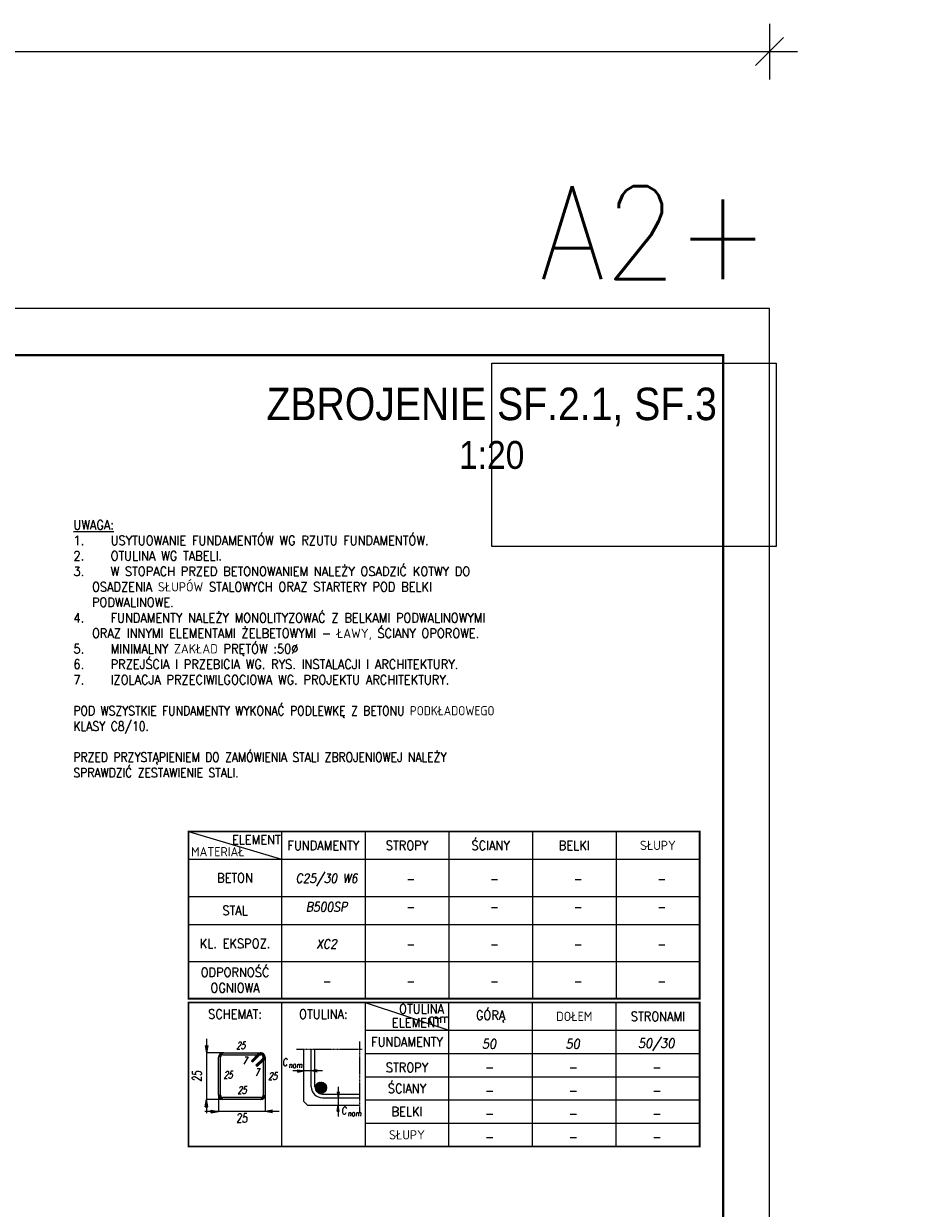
# Model space of a CAD drawing. Extents: x 270429 to 285164, y -113989 to -104075.
# Tile 14 of 14: x 281340 to 285164, y -109462 to -104362. Entities that reach past the tile are written whole.
import ezdxf
from ezdxf.enums import TextEntityAlignment as Align

# ---------------------------------------------------------------- set-up
doc = ezdxf.new("R2010")
doc.units = 0
doc.header["$LTSCALE"] = 5
doc.header["$MEASUREMENT"] = 0
doc.linetypes.add('KRESKOWA', pattern=[19.05, 12.7, -6.35])
doc.layers.add('_FORMATKA', color=8, linetype='Continuous', lineweight=15, plot=False)
for name, color, linetype, lineweight in [('_RAMKA', 7, 'Continuous', 35), ('AutoCAD_Structural_Detailing_pręt wyrzucony', 7, 'Continuous', 13), ('Opisy', 3, 'Continuous', 9), ('PS_DIM', 4, 'Continuous', 13), ('PS_TEXT', 3, 'Continuous', 13)]:
    doc.layers.add(name, color=color, linetype=linetype, lineweight=lineweight)
doc.styles.add('ARIAL', font='arial.ttf')
doc.styles.add('gil', font='GIL_____.TTF', dxfattribs={"width": 0.9})
doc.styles.add('r-simplex', font='simplex.shx', dxfattribs={"width": 0.9})
doc.styles.add('simplex', font='simplex.shx', dxfattribs={"width": 0.9})
doc.styles.add('SPK', font='simplex.shx', dxfattribs={"width": 0.7, "oblique": 15})
doc.styles.add('SPK Zestawienia', font='simplex.shx', dxfattribs={"width": 0.7, "oblique": 15, "height": 40})
doc.dimstyles.new('1_10_PRZ', dxfattribs={"dimtxt": 2, "dimasz": 1, "dimexe": 2, "dimexo": 5, "dimgap": 1, "dimtad": 1, "dimdec": 0, "dimlfac": 10, "dimtxsty": 'simplex', "dimblk": 'dimznak', "dimcen": 2, "dimse1": 1, "dimse2": 1, "dimclrt": 3, "dimadec": 1, "dimazin": 0, "dimtfac": 1, "dimtdec": 0, "dimtix": 1, "dimtmove": 2, "dimatfit": 3, "dimldrblk": 'dim-grot', "dimfxl": 1, "dimarcsym": 0})

# ---------------------------------------------------------------- blocks, each defined once
blk = doc.blocks.new('Tytuł rysunku')
at = {"layer": '_FORMATKA'}
blk.add_lwpolyline([(-61.19, 0), (0, 0), (0, -39.45), (-61.19, -39.45)], close=True, dxfattribs=at)
at = {"layer": 'PS_TEXT', "style": 'ARIAL', "flags": 4}
for tag, height, p in [('TYTUŁ1', 7, (-61.19, -9.34)), ('TYTUŁ2', 6, (-61.19, -19.72)), ('SKALA', 6, (-61.19, -28.72))]:
    blk.add_attdef(tag, text='', height=height, dxfattribs=at).set_placement(p, align=Align.MIDDLE_CENTER)
blk = doc.blocks.new('tabela')
at = {"layer": 'AutoCAD_Structural_Detailing_pręt wyrzucony'}
for points in [[(6196.7, -136812.2), (6188.7, -136812.2, -0.414213), (6206.7, -136794.2), (6206.7, -136802.2, 0.414213)], [(6188.7, -136976.2), (6188.7, -136812.2), (6196.7, -136812.2), (6196.7, -136976.2)], [(6206.7, -136794.2), (6370.7, -136794.2), (6370.7, -136802.2), (6206.7, -136802.2)], [(6329.7, -136827.7), (6358, -136799.4), (6363.6, -136805.1), (6335.3, -136833.4)], [(6383.4, -136824.9), (6355.1, -136853.2), (6349.5, -136847.5), (6377.8, -136819.2)], [(6363.6, -136805.1), (6358, -136799.4, -0.668179), (6388.7, -136812.2), (6380.7, -136812.2, 0.668179)], [(6370.7, -136802.2), (6370.7, -136794.2, -0.668179), (6383.4, -136824.9), (6377.8, -136819.2, 0.668179)], [(6388.7, -136812.2), (6388.7, -136976.2), (6380.7, -136976.2), (6380.7, -136812.2)], [(6206.7, -136986.2), (6206.7, -136994.2, -0.414214), (6188.7, -136976.2), (6196.7, -136976.2, 0.414214)], [(6370.7, -136994.2), (6206.7, -136994.2), (6206.7, -136986.2), (6370.7, -136986.2)], [(6380.7, -136976.2), (6388.7, -136976.2, -0.414214), (6370.7, -136994.2), (6370.7, -136986.2, 0.414214)]]:
    blk.add_hatch(color=6, dxfattribs=at).paths.add_polyline_path(points, flags=0)
at = {"layer": 'PS_TEXT'}
h = blk.add_hatch(color=8, dxfattribs=at)
h.dxf.hatch_style = 1
h.paths.add_polyline_path([(6136.4, -136794.2), (6142, -136762.3), (6136.4, -136762.3)])
h.paths.add_polyline_path([(6136.4, -136794.2), (6136.4, -136762.3), (6130.8, -136762.3)])
h = blk.add_hatch(color=8, dxfattribs=at)
h.dxf.hatch_style = 1
h.paths.add_polyline_path([(6555.4, -136872), (6529.9, -136876.5), (6529.9, -136872)])
h.paths.add_polyline_path([(6555.4, -136872), (6529.9, -136872), (6529.9, -136867.5)])
h = blk.add_hatch(color=8, dxfattribs=at)
h.dxf.hatch_style = 1
h.paths.add_polyline_path([(6587.4, -136872), (6612.9, -136876.5), (6612.9, -136872)])
h.paths.add_polyline_path([(6587.4, -136872), (6612.9, -136872), (6612.9, -136867.5)])
h = blk.add_hatch(dxfattribs=at)
h.set_pattern_fill('ANSI32', color=8, scale=0.32)
h.set_pattern_definition([(45, (32702.7694, -150542.6457), (-2.15526147, 2.15526147), []), (45, (32704.2062, -150542.6457), (-2.15526147, 2.15526147), [])])
h.paths.add_polyline_path([(6653.3, -136944.2, 1), (6605.3, -136944.2, 1)])
h = blk.add_hatch(color=8, dxfattribs=at)
h.dxf.hatch_style = 1
h.paths.add_polyline_path([(6703.2, -136987.8), (6707.7, -136962.3), (6703.2, -136962.3)])
h.paths.add_polyline_path([(6703.2, -136987.8), (6703.2, -136962.3), (6698.7, -136962.3)])
h = blk.add_hatch(color=8, dxfattribs=at)
h.dxf.hatch_style = 1
h.paths.add_polyline_path([(6136.4, -136994.2), (6142, -137026.1), (6136.4, -137026.1)])
h.paths.add_polyline_path([(6136.4, -136994.2), (6136.4, -137026.1), (6130.8, -137026.1)])
h = blk.add_hatch(color=8, dxfattribs=at)
h.dxf.hatch_style = 1
h.paths.add_polyline_path([(6188.7, -137046.5), (6156.8, -137052.1), (6156.8, -137046.5)])
h.paths.add_polyline_path([(6188.7, -137046.5), (6156.8, -137046.5), (6156.8, -137040.8)])
h = blk.add_hatch(color=8, dxfattribs=at)
h.dxf.hatch_style = 1
h.paths.add_polyline_path([(6388.7, -137046.5), (6420.6, -137052.1), (6420.6, -137046.5)])
h.paths.add_polyline_path([(6388.7, -137046.5), (6420.6, -137046.5), (6420.6, -137040.8)])
h = blk.add_hatch(color=8, dxfattribs=at)
h.dxf.hatch_style = 1
h.paths.add_polyline_path([(6703.2, -137019.8), (6707.7, -137045.3), (6703.2, -137045.3)])
h.paths.add_polyline_path([(6703.2, -137019.8), (6703.2, -137045.3), (6698.7, -137045.3)])
at = {"layer": 'AutoCAD_Structural_Detailing_pręt wyrzucony', "color": 6}
for p, q in [((6188.7, -136976.2), (6188.7, -136812.2)), ((6196.7, -136976.2), (6196.7, -136812.2)), ((6206.7, -136794.2), (6370.7, -136794.2)), ((6206.7, -136802.2), (6370.7, -136802.2)), ((6329.7, -136827.7), (6358, -136799.4)), ((6329.7, -136827.7), (6335.3, -136833.4)), ((6335.3, -136833.4), (6363.6, -136805.1)), ((6377.8, -136819.2), (6349.5, -136847.5)), ((6383.4, -136824.9), (6355.1, -136853.2)), ((6380.7, -136812.2), (6380.7, -136976.2)), ((6388.7, -136812.2), (6388.7, -136976.2)), ((6355.1, -136853.2), (6349.5, -136847.5)), ((6370.7, -136986.2), (6206.7, -136986.2)), ((6370.7, -136994.2), (6206.7, -136994.2))]:
    blk.add_line(p, q, dxfattribs=at)
for centre, radius, start, end in [((6206.7, -136812.2), 18, 90.0002, 180), ((6206.7, -136812.2), 10, 90.0002, 180), ((6370.7, -136812.2), 18, 0, 135), ((6370.7, -136812.2), 10, 0, 135), ((6370.7, -136812.2), 18, 315.0002, 90.0002), ((6370.7, -136812.2), 10, 315.0002, 90.0002), ((6206.7, -136976.2), 18, 180, 270), ((6206.7, -136976.2), 10, 180, 270), ((6370.7, -136976.2), 18, 270, 0), ((6370.7, -136976.2), 10, 270, 0)]:
    blk.add_arc(centre, radius, start, end, dxfattribs=at)
at = {"layer": 'PS_TEXT', "color": 7}
for p, q in [((6459.3, -136577), (6459.3, -137197)), ((6819.3, -136577), (6819.3, -137197)), ((6819.3, -136577), (7179.3, -136697)), ((7179.3, -137197), (7179.3, -136577)), ((7539.3, -137197), (7539.3, -136577)), ((7899.3, -137197), (7899.3, -136577)), ((6819.3, -136697), (8259.3, -136697)), ((6819.3, -136797), (8259.3, -136797)), ((6819.3, -136897), (8259.3, -136897)), ((6819.3, -136997), (8259.3, -136997)), ((6819.3, -137097), (8259.3, -137097))]:
    blk.add_line(p, q, dxfattribs=at)
at = {"layer": 'PS_TEXT', "color": 8}
for p, q in [((6136.4, -136734.2), (6136.4, -137054.2)), ((6130.8, -136762.3), (6136.4, -136794.2)), ((6130.8, -136762.3), (6136.4, -136794.2)), ((6142, -136762.3), (6136.4, -136794.2)), ((6142, -136762.3), (6136.4, -136794.2)), ((6603.4, -136939.8), (6603.4, -136777.7)), ((6211.2, -136794.2), (6136.4, -136794.2)), ((6635.4, -136872), (6507.4, -136872)), ((6529.9, -136867.5), (6555.4, -136872)), ((6529.9, -136876.5), (6529.9, -136867.5)), ((6529.9, -136867.5), (6555.4, -136872)), ((6529.9, -136876.5), (6555.4, -136872)), ((6529.9, -136876.5), (6555.4, -136872)), ((6612.9, -136867.5), (6587.4, -136872)), ((6612.9, -136876.5), (6587.4, -136872)), ((6703.2, -136939.8), (6703.2, -137067.8)), ((6188.7, -136971.7), (6188.7, -137046.5)), ((6388.7, -136971.7), (6388.7, -137046.5)), ((6635.4, -136971.8), (6794.7, -136971.8)), ((6698.7, -136962.3), (6703.2, -136987.8)), ((6698.7, -136962.3), (6703.2, -136987.8)), ((6707.7, -136962.3), (6703.2, -136987.8)), ((6707.7, -136962.3), (6703.2, -136987.8)), ((6130.8, -137026.1), (6136.4, -136994.2)), ((6130.8, -137026.1), (6136.4, -136994.2)), ((6130.8, -137026.1), (6136.4, -136994.2)), ((6130.8, -137026.1), (6142, -137026.1)), ((6142, -137026.1), (6130.8, -137026.1)), ((6142, -137026.1), (6136.4, -136994.2)), ((6142, -137026.1), (6136.4, -136994.2)), ((6142, -137026.1), (6136.4, -136994.2)), ((6211.2, -136994.2), (6136.4, -136994.2)), ((6156.8, -137040.8), (6188.7, -137046.5)), ((6156.8, -137040.8), (6156.8, -137052.1)), ((6156.8, -137040.8), (6188.7, -137046.5)), ((6156.8, -137052.1), (6156.8, -137040.8)), ((6156.8, -137040.8), (6188.7, -137046.5)), ((6420.6, -137040.8), (6388.7, -137046.5)), ((6420.6, -137040.8), (6388.7, -137046.5)), ((6698.7, -137045.3), (6703.2, -137019.8)), ((6698.7, -137045.3), (6703.2, -137019.8)), ((6698.7, -137045.3), (6703.2, -137019.8)), ((6707.7, -137045.3), (6703.2, -137019.8)), ((6707.7, -137045.3), (6703.2, -137019.8)), ((6707.7, -137045.3), (6703.2, -137019.8)), ((6448.7, -137046.5), (6128.7, -137046.5)), ((6156.8, -137052.1), (6188.7, -137046.5)), ((6156.8, -137052.1), (6188.7, -137046.5)), ((6156.8, -137052.1), (6188.7, -137046.5)), ((6420.6, -137052.1), (6388.7, -137046.5)), ((6420.6, -137052.1), (6388.7, -137046.5)), ((6698.7, -137045.3), (6707.7, -137045.3)), ((6707.7, -137045.3), (6698.7, -137045.3))]:
    blk.add_line(p, q, dxfattribs=at)
at = {"layer": 'PS_TEXT', "color": 8, "linetype": 'KRESKOWA', "ltscale": 0.02}
for p, q in [((6523.4, -136777.7), (6806.7, -136777.7)), ((6794.7, -136745.7), (6794.7, -137051.8))]:
    blk.add_line(p, q, dxfattribs=at)
at = {"layer": 'PS_TEXT', "color": 4}
for p, q in [((6555.4, -137003.8), (6555.4, -136777.7)), ((6587.4, -136939.8), (6587.4, -136777.7)), ((6635.4, -136987.8), (6794.7, -136987.8)), ((6555.4, -137003.8), (6571.4, -137019.8)), ((6571.4, -137019.8), (6794.7, -137019.8))]:
    blk.add_line(p, q, dxfattribs=at)
at = {"layer": 'PS_TEXT', "color": 51, "const_width": 8}
blk.add_lwpolyline([(6059.3, -137197), (8259.3, -137197), (8259.3, -136577), (6059.3, -136577)], close=True, dxfattribs=at)
at = {"layer": 'PS_TEXT', "color": 8}
blk.add_circle((6629.3, -136944.2), 24, dxfattribs=at)
at = {"layer": 'PS_TEXT', "color": 4}
blk.add_arc((6635.4, -136939.8), 48, 180, 270, dxfattribs=at)
at = {"layer": 'PS_TEXT', "color": 8}
blk.add_arc((6635.4, -136939.8), 32, 180, 270, dxfattribs=at)
at = {"layer": 'PS_DIM', "style": 'r-simplex', "oblique": 10, "width": 0.9, "flags": 4}
for tag, p in [('GÓRĄ', (7352.2, -136755.5)), ('DOŁEM', (7712.2, -136755.5)), ('STRONAMI', (8072.2, -136755.5)), ('GÓRĄ', (7352.2, -136855.5)), ('DOŁEM', (7712.2, -136855.5)), ('STRONAMI', (8072.2, -136855.5)), ('GÓRĄ', (7352.2, -136955.5)), ('DOŁEM', (7712.2, -136955.5)), ('STRONAMI', (8072.2, -136955.5)), ('GÓRĄ', (7352.2, -137055.5)), ('DOŁEM', (7712.2, -137055.5)), ('STRONAMI', (8072.2, -137055.5)), ('GÓRĄ', (7352.2, -137155.5)), ('DOŁEM', (7712.2, -137155.5)), ('STRONAMI', (8072.2, -137155.5))]:
    blk.add_attdef(tag, text='', height=40, dxfattribs=at).set_placement(p, align=Align.MIDDLE)
at = {"layer": 'PS_TEXT', "color": 4, "oblique": 5, "width": 0.7}
for s, height, style, p in [('c', 48, 'SPK Zestawienia', (6474.9, -136826.5)), ('nom', 24, 'SPK Zestawienia', (6519.5, -136847)), ('c', 48, 'SPK Zestawienia', (6728.9, -137034.4)), ('25', 40, 'SPK', (6288.7, -137074.6)), ('nom', 24, 'SPK Zestawienia', (6773.5, -137054.8))]:
    blk.add_text(s, height=height, dxfattribs=dict(at, style=style)).set_placement(p, align=Align.MIDDLE_CENTER)
at = {"layer": 'PS_TEXT', "color": 4, "style": 'SPK', "oblique": 5, "width": 0.7}
blk.add_text('25', height=40, rotation=90, dxfattribs=at).set_placement((6095.2, -136894.2), align=Align.MIDDLE_CENTER)
at = {"layer": 'PS_TEXT', "color": 51, "char_height": 40, "attachment_point": 5, "style": 'r-simplex'}
for s, insert, width in [('OTULINA ', (7062.2, -136604.7), 360), ('SCHEMAT:', (6259.3, -136627), 400), ('OTULINA:', (6639.3, -136627), 400), ('mm', (7137.2, -136645.1), 380), ('GÓRĄ', (7359.3, -136637), 360), ('DOŁEM', (7719.3, -136637), 360), ('STRONAMI', (8079.3, -136637), 360), ('ELEMENT', (7039.3, -136664.1), 400), ('FUNDAMENTY', (6999.3, -136747), 360), ('STROPY', (6999.3, -136857), 360), ('ŚCIANY', (6999.3, -136947), 360), ('BELKI', (6999.3, -137047), 360), ('SŁUPY', (6999.3, -137147), 360)]:
    blk.add_mtext(s, dxfattribs=dict(at, insert=insert, width=width))
at = {"layer": 'PS_TEXT', "color": 4, "char_height": 32, "width": 247.975, "attachment_point": 5, "style": 'SPK'}
for s, insert in [('25', (6283.4, -136762.2)), ('7', (6300.7, -136826.5)), ('25', (6228.7, -136888.9)), ('7', (6352.5, -136877.9)), ('25', (6420.7, -136894.2)), ('25', (6288.7, -136954.2))]:
    blk.add_mtext(s, dxfattribs=dict(at, insert=insert))
blk = doc.blocks.new('tabela_1')
at = {"layer": 'PS_TEXT', "color": 7}
for p, q in [((6059.3, -135817), (6459.3, -135937)), ((6459.3, -135817), (6459.3, -136537)), ((6819.3, -135817), (6819.3, -136537)), ((7179.3, -135817), (7179.3, -136537)), ((7539.3, -135817), (7539.3, -136537)), ((7899.3, -135817), (7899.3, -136537)), ((6059.3, -135937), (8259.3, -135937)), ((6059.3, -136097), (8259.3, -136097)), ((6059.3, -136217), (8259.3, -136217)), ((6179.3, -136217), (8259.3, -136217)), ((6059.3, -136377), (8259.3, -136377))]:
    blk.add_line(p, q, dxfattribs=at)
at = {"layer": 'PS_TEXT', "color": 51, "const_width": 8}
blk.add_lwpolyline([(6059.3, -136537), (8259.3, -136537), (8259.3, -135817), (6059.3, -135817)], close=True, dxfattribs=at)
at = {"layer": 'PS_TEXT', "color": 7}
blk.add_point((7899.3, -135937), dxfattribs=at)
at = {"layer": 'PS_DIM', "style": 'r-simplex', "oblique": 10, "width": 0.85, "flags": 4}
for tag, p in [('BETON', (6653.3, -136021.7)), ('BETON', (7013.3, -136021.7)), ('BETON', (7373.3, -136021.7)), ('BETON', (7733.3, -136021.7)), ('BETON', (8093.3, -136021.7)), ('STAL', (6653.3, -136141.7)), ('STAL', (7013.3, -136141.7)), ('STAL', (7373.3, -136141.7)), ('STAL', (7733.3, -136141.7)), ('STAL', (8093.3, -136141.7)), ('KL.', (6653.3, -136301.7)), ('KL.', (7013.3, -136301.7)), ('KL', (7373.3, -136301.7)), ('KL.', (7733.3, -136301.7)), ('KL.', (8093.3, -136301.7)), ('REI', (6653.3, -136461.7)), ('REI', (7013.3, -136461.7)), ('REI', (7373.3, -136461.7)), ('REI', (7733.3, -136461.7)), ('REI', (8093.3, -136461.7))]:
    blk.add_attdef(tag, text='', height=40, dxfattribs=at).set_placement(p, align=Align.MIDDLE)
at = {"layer": 'PS_TEXT', "color": 51, "char_height": 40, "attachment_point": 5, "style": 'r-simplex'}
for s, insert, width in [('MATERIAŁ', (6185.6, -135904.4), 400), ('ELEMENT', (6350.9, -135852.4), 400), ('FUNDAMENTY', (6639.3, -135877), 360), ('STROPY', (6999.3, -135877), 360), ('ŚCIANY', (7359.3, -135877), 360), ('BELKI', (7719.3, -135877), 360), ('SŁUPY', (8079.3, -135877), 360), ('BETON', (6259.3, -136017), 400), ('STAL', (6259.3, -136157), 400), ('KL. EKSPOZ.', (6259.3, -136299.7), 400), ('ODPORNOŚĆ\\POGNIOWA', (6259.3, -136457), 400)]:
    blk.add_mtext(s, dxfattribs=dict(at, insert=insert, width=width))
blk = doc.blocks.new('dimznak')
at = {"color": 0}
for points in [[(0, 2), (0, -2)], [(-2, 0), (2, 0)]]:
    blk.add_lwpolyline(points, dxfattribs=at)
at = {"color": 3}
blk.add_lwpolyline([(1, 1), (-1, -1)], dxfattribs=at)
blk = doc.blocks.new('*D25')
at = {"color": 252, "lineweight": -2, "transparency": 16777216}
blk.add_line((-697, 475.33), (-3, 475.33), dxfattribs=at)
at = {"layer": 'Defpoints', "color": 0, "transparency": 16777216}
for p in [(0, 475.33), (-700, 420), (0, 420)]:
    blk.add_point(p, dxfattribs=at)
at = {"color": 252, "lineweight": -2, "transparency": 16777216, "xscale": 3, "yscale": 3, "zscale": 3, "rotation": 180}
blk.add_blockref('dimznak', (-700, 475.33), dxfattribs=at)
at = {"color": 252, "lineweight": -2, "transparency": 16777216, "xscale": 3, "yscale": 3, "zscale": 3}
blk.add_blockref('dimznak', (0, 475.33), dxfattribs=at)
at = {"color": 252, "transparency": 16777216, "insert": (-350, 485.83), "char_height": 15, "attachment_point": 5, "style": 'simplex'}
blk.add_mtext('700', dxfattribs=at)
blk = doc.blocks.new('dim-grot')
blk.add_hatch(color=256).paths.add_polyline_path([(0, 0), (-2, 0.5), (-2, -0.5)])
blk.add_lwpolyline([(0, 0), (-2, 0.5), (-2, -0.5), (0, 0)])
blk = doc.blocks.new('*U19')
at = {"layer": '_FORMATKA', "lineweight": -3}
blk.add_lwpolyline([(-700, 0), (0, 0), (0, 420), (-700, 420)], close=True, dxfattribs=at)
at = {"layer": '_RAMKA', "lineweight": -3, "const_width": 0.5}
blk.add_lwpolyline([(-670, 10), (-10, 10), (-10, 410), (-670, 410)], close=True, dxfattribs=at)
at = {"layer": '_FORMATKA', "lineweight": -3, "style": 'simplex', "width": 0.9}
blk.add_text('A2+', height=20, dxfattribs=at).set_placement((0, 426.35), align=Align.RIGHT)
dim = blk.add_linear_dim(base=(0, 475.33), p1=(-700, 420), p2=(0, 420), dimstyle='1_10_PRZ', override={"dimscale": 3, "dimtxt": 5, "dimlfac": 1, "dimclrd": 252, "dimclrt": 252})
dim.commit()
dim.dimension.update_dxf_attribs({"geometry": '*D25', "text_midpoint": (-350, 485.83)})

msp = doc.modelspace()

# ---------------------------------------------------------------- block references
ref = msp.add_blockref('Tytuł rysunku', (284577.61, -105824.31), dxfattribs=dict(xscale=20, yscale=20, zscale=20))
ref.add_attrib('TYTUŁ1', 'ZBROJENIE SF.2.1, SF.3', dxfattribs={"layer": 'PS_TEXT', "height": 140, "style": 'gil', "width": 0.9}).set_placement((283353.87, -106011.14), align=Align.MIDDLE)
ref.add_attrib('TYTUŁ2', '1:20', dxfattribs={"layer": 'PS_TEXT', "height": 120, "style": 'gil', "width": 0.9}).set_placement((283353.87, -106218.77), align=Align.MIDDLE)
at = {"layer": 'PS_DIM', "xscale": 20, "yscale": 20, "zscale": 20}
msp.add_blockref('*U19', (284549.34, -113988.82), dxfattribs=at)
at = {"layer": 'PS_DIM'}
ref = msp.add_blockref('tabela_1', (275989.83, 27977.11), dxfattribs=at)
ref.add_attrib('BETON', 'C25/30 W6', dxfattribs={"height": 40, "style": 'r-simplex', "oblique": 10, "width": 0.85}).set_placement((282643.09, -108044.57), align=Align.MIDDLE)
ref.add_attrib('STAL', 'B500SP', dxfattribs={"height": 40, "style": 'r-simplex', "oblique": 10, "width": 0.85}).set_placement((282643.09, -108164.57), align=Align.MIDDLE)
ref.add_attrib('KL.', 'XC2', dxfattribs={"height": 40, "style": 'r-simplex', "oblique": 10, "width": 0.85}).set_placement((282643.09, -108324.57), align=Align.MIDDLE)
ref.add_attrib('REI', '-', dxfattribs={"height": 40, "style": 'r-simplex', "oblique": 10, "width": 0.85}).set_placement((282643.09, -108484.57), align=Align.MIDDLE)
ref.add_attrib('BETON', '-', dxfattribs={"height": 40, "style": 'r-simplex', "oblique": 10, "width": 0.85}).set_placement((283003.09, -108044.57), align=Align.MIDDLE)
ref.add_attrib('STAL', '-', dxfattribs={"height": 40, "style": 'r-simplex', "oblique": 10, "width": 0.85}).set_placement((283003.09, -108164.57), align=Align.MIDDLE)
ref.add_attrib('KL.', '-', dxfattribs={"height": 40, "style": 'r-simplex', "oblique": 10, "width": 0.85}).set_placement((283003.09, -108324.57), align=Align.MIDDLE)
ref.add_attrib('REI', '-', dxfattribs={"height": 40, "style": 'r-simplex', "oblique": 10, "width": 0.85}).set_placement((283003.09, -108484.57), align=Align.MIDDLE)
ref.add_attrib('BETON', '-', dxfattribs={"height": 40, "style": 'r-simplex', "oblique": 10, "width": 0.85}).set_placement((283363.09, -108044.57), align=Align.MIDDLE)
ref.add_attrib('STAL', '-', dxfattribs={"height": 40, "style": 'r-simplex', "oblique": 10, "width": 0.85}).set_placement((283363.09, -108164.57), align=Align.MIDDLE)
ref.add_attrib('KL', '-', dxfattribs={"height": 40, "style": 'r-simplex', "oblique": 10, "width": 0.85}).set_placement((283363.09, -108324.57), align=Align.MIDDLE)
ref.add_attrib('REI', '-', dxfattribs={"height": 40, "style": 'r-simplex', "oblique": 10, "width": 0.85}).set_placement((283363.09, -108484.57), align=Align.MIDDLE)
ref.add_attrib('BETON', '-', dxfattribs={"height": 40, "style": 'r-simplex', "oblique": 10, "width": 0.85}).set_placement((283723.09, -108044.57), align=Align.MIDDLE)
ref.add_attrib('STAL', '-', dxfattribs={"height": 40, "style": 'r-simplex', "oblique": 10, "width": 0.85}).set_placement((283723.09, -108164.57), align=Align.MIDDLE)
ref.add_attrib('KL.', '-', dxfattribs={"height": 40, "style": 'r-simplex', "oblique": 10, "width": 0.85}).set_placement((283723.09, -108324.57), align=Align.MIDDLE)
ref.add_attrib('REI', '-', dxfattribs={"height": 40, "style": 'r-simplex', "oblique": 10, "width": 0.85}).set_placement((283723.09, -108484.57), align=Align.MIDDLE)
ref.add_attrib('BETON', '-', dxfattribs={"height": 40, "style": 'r-simplex', "oblique": 10, "width": 0.85}).set_placement((284083.09, -108044.57), align=Align.MIDDLE)
ref.add_attrib('STAL', '-', dxfattribs={"height": 40, "style": 'r-simplex', "oblique": 10, "width": 0.85}).set_placement((284083.09, -108164.57), align=Align.MIDDLE)
ref.add_attrib('KL.', '-', dxfattribs={"height": 40, "style": 'r-simplex', "oblique": 10, "width": 0.85}).set_placement((284083.09, -108324.57), align=Align.MIDDLE)
ref.add_attrib('REI', '-', dxfattribs={"height": 40, "style": 'r-simplex', "oblique": 10, "width": 0.85}).set_placement((284083.09, -108484.57), align=Align.MIDDLE)
ref = msp.add_blockref('tabela', (275989.83, 28000.86), dxfattribs=at)
ref.add_attrib('GÓRĄ', '50', dxfattribs={"height": 40, "style": 'r-simplex', "oblique": 10, "width": 0.9}).set_placement((283342.07, -108754.63), align=Align.MIDDLE)
ref.add_attrib('DOŁEM', '50', dxfattribs={"height": 40, "style": 'r-simplex', "oblique": 10, "width": 0.9}).set_placement((283702.07, -108754.63), align=Align.MIDDLE)
ref.add_attrib('STRONAMI', '50/30', dxfattribs={"height": 40, "style": 'r-simplex', "oblique": 10, "width": 0.9}).set_placement((284062.07, -108754.63), align=Align.MIDDLE)
ref.add_attrib('GÓRĄ', '-', dxfattribs={"height": 40, "style": 'r-simplex', "oblique": 10, "width": 0.9}).set_placement((283342.07, -108854.63), align=Align.MIDDLE)
ref.add_attrib('DOŁEM', '-', dxfattribs={"height": 40, "style": 'r-simplex', "oblique": 10, "width": 0.9}).set_placement((283702.07, -108854.63), align=Align.MIDDLE)
ref.add_attrib('STRONAMI', '-', dxfattribs={"height": 40, "style": 'r-simplex', "oblique": 10, "width": 0.9}).set_placement((284062.07, -108854.63), align=Align.MIDDLE)
ref.add_attrib('GÓRĄ', '-', dxfattribs={"height": 40, "style": 'r-simplex', "oblique": 10, "width": 0.9}).set_placement((283342.07, -108954.63), align=Align.MIDDLE)
ref.add_attrib('DOŁEM', '-', dxfattribs={"height": 40, "style": 'r-simplex', "oblique": 10, "width": 0.9}).set_placement((283702.07, -108954.63), align=Align.MIDDLE)
ref.add_attrib('STRONAMI', '-', dxfattribs={"height": 40, "style": 'r-simplex', "oblique": 10, "width": 0.9}).set_placement((284062.07, -108954.63), align=Align.MIDDLE)
ref.add_attrib('GÓRĄ', '-', dxfattribs={"height": 40, "style": 'r-simplex', "oblique": 10, "width": 0.9}).set_placement((283342.07, -109054.63), align=Align.MIDDLE)
ref.add_attrib('DOŁEM', '-', dxfattribs={"height": 40, "style": 'r-simplex', "oblique": 10, "width": 0.9}).set_placement((283702.07, -109054.63), align=Align.MIDDLE)
ref.add_attrib('STRONAMI', '-', dxfattribs={"height": 40, "style": 'r-simplex', "oblique": 10, "width": 0.9}).set_placement((284062.07, -109054.63), align=Align.MIDDLE)
ref.add_attrib('GÓRĄ', '-', dxfattribs={"height": 40, "style": 'r-simplex', "oblique": 10, "width": 0.9}).set_placement((283342.07, -109154.63), align=Align.MIDDLE)
ref.add_attrib('DOŁEM', '-', dxfattribs={"height": 40, "style": 'r-simplex', "oblique": 10, "width": 0.9}).set_placement((283702.07, -109154.63), align=Align.MIDDLE)
ref.add_attrib('STRONAMI', '-', dxfattribs={"height": 40, "style": 'r-simplex', "oblique": 10, "width": 0.9}).set_placement((284062.07, -109154.63), align=Align.MIDDLE)

# ---------------------------------------------------------------- texts
at = {"layer": 'Opisy', "insert": (281553.49, -106500.01), "char_height": 40, "width": 2012.7908, "attachment_point": 1, "style": 'simplex'}
msp.add_mtext('{\\LUWAGA:}\\P\\pi-80,l80;1.^IUSYTUOWANIE FUNDAMENTÓW WG RZUTU FUNDAMENTÓW.\\P2.^IOTULINA WG TABELI.\\P3.^IW STOPACH PRZED BETONOWANIEM NALEŻY OSADZIĆ KOTWY DO OSADZENIA SŁUPÓW STALOWYCH ORAZ STARTERY POD BELKI PODWALINOWE.\\P4.^IFUNDAMENTY NALEŻY MONOLITYZOWAĆ Z BELKAMI PODWALINOWYMI ORAZ INNYMI ELEMENTAMI ŻELBETOWYMI - ŁAWY, ŚCIANY OPOROWE.\\P5.^IMINIMALNY ZAKŁAD PRĘTÓW :50∅\\P6.^IPRZEJŚCIA I PRZEBICIA WG. RYS. INSTALACJI I ARCHITEKTURY.\\P7.^IIZOLACJA PRZECIWILGOCIOWA WG. PROJEKTU ARCHITEKTURY.\\P\\pi0,l0;{\\W0.85;\\PPOD WSZYSTKIE FUNDAMENTY WYKONAĆ PODLEWKĘ Z BETONU PODKŁADOWEGO KLASY C8/10.\\P\\PPRZED PRZYSTĄPIENIEM DO ZAMÓWIENIA STALI ZBROJENIOWEJ NALEŻY SPRAWDZIĆ ZESTAWIENIE STALI.}', dxfattribs=at)

doc.saveas('drawing.dxf')
